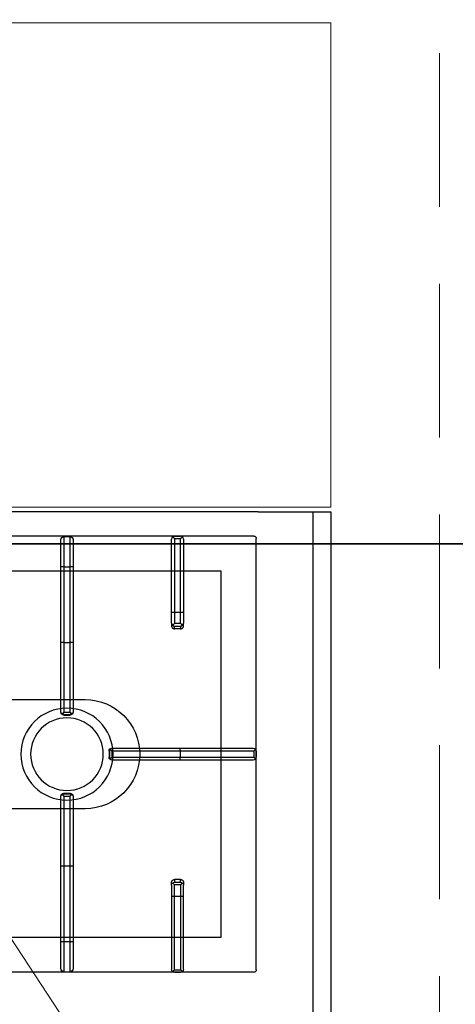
# Model space of a CAD drawing. Header units: millimetres. Extents: x -740 to 33545, y 5178 to 22494.
# Tile 87 of 250: x 9236 to 9272, y 10454 to 10535. Entities that reach past the tile are written whole.
import ezdxf

# ---------------------------------------------------------------- set-up
doc = ezdxf.new("R2010")
doc.units = ezdxf.units.MM
doc.header["$MEASUREMENT"] = 0
doc.linetypes.add('DASHED', pattern=[19.05, 12.7, -6.35])
doc.layers.get('Defpoints').update_dxf_attribs({"color": 252})
for name, color, linetype, lineweight in [('_IS_EKO_KS_podposadzkowa', 86, 'Continuous', 35), ('A_wyposaĹĽenie', 252, 'Continuous', 9), ('mebelki', 252, 'Continuous', 9), ('wymiarowanie', 252, 'Continuous', 9)]:
    doc.layers.add(name, color=color, linetype=linetype, lineweight=lineweight)
doc.layers.add('PQ_200_2D', color=252, linetype='Continuous')
doc.layers.add('PQ_204_2D', color=252, linetype='Continuous')
doc.styles.add('styl2', font='simplex.shx')
doc.dimstyles.new('Skala 1-50', dxfattribs={"dimtxt": 12, "dimasz": 5, "dimexe": 1, "dimexo": 1, "dimgap": 1.5, "dimtad": 1, "dimdec": 1, "dimrnd": 0.5, "dimtxsty": 'styl2', "dimblk": 'ARCHTICK', "dimcen": 5, "dimadec": 0, "dimazin": 0, "dimtfac": 1, "dimtdec": 1, "dimtmove": 1, "dimatfit": 3, "dimldrblk": 'ARCHTICK', "dimfxl": 0, "dimlwd": -1, "dimlwe": -1, "dimarcsym": 0})

# ---------------------------------------------------------------- blocks, each defined once
blk = doc.blocks.new('dfghbnj')
at = {"layer": 'PQ_200_2D', "color": 8}
for p, q in [((5168.38, -17660.72), (5168.38, -17005.72)), ((5168.38, -17660.72), (5168.38, -17720.72)), ((5168.38, -17720.72), (5968.38, -17720.72))]:
    blk.add_line(p, q, dxfattribs=at)
at = {"layer": 'PQ_204_2D', "color": 8}
for p, q in [((5188.38, -17657.22), (5188.38, -17091.22)), ((5548.38, -17657.22), (5548.38, -17091.22)), ((5213.69, -17497.97), (5191.19, -17497.97)), ((5213.69, -17500.47), (5213.69, -17497.97)), ((5276.14, -17497.97), (5213.69, -17497.97)), ((5333.27, -17497.97), (5276.14, -17497.97)), ((5333.69, -17497.97), (5333.27, -17497.97)), ((5335.64, -17499.87), (5335.64, -17506.06)), ((5401.11, -17499.87), (5401.11, -17506.06)), ((5403.48, -17497.97), (5403.06, -17497.97)), ((5460.62, -17497.97), (5403.48, -17497.97)), ((5523.06, -17497.97), (5460.62, -17497.97)), ((5523.06, -17497.97), (5523.06, -17500.47)), ((5545.56, -17497.97), (5523.06, -17497.97)), ((5188.69, -17500.47), (5188.69, -17505.47)), ((5188.69, -17500.47), (5213.69, -17500.47)), ((5213.69, -17505.47), (5188.69, -17505.47)), ((5191.19, -17507.97), (5213.69, -17507.97)), ((5213.69, -17500.47), (5213.69, -17505.47)), ((5213.69, -17500.47), (5276.19, -17500.47)), ((5213.69, -17507.97), (5213.69, -17505.47)), ((5276.19, -17505.47), (5213.69, -17505.47)), ((5213.69, -17507.97), (5276.14, -17507.97)), ((5276.14, -17507.97), (5333.27, -17507.97)), ((5276.19, -17500.47), (5276.19, -17505.47)), ((5276.19, -17500.47), (5333.83, -17500.47)), ((5333.83, -17505.47), (5276.19, -17505.47)), ((5333.27, -17507.97), (5333.69, -17507.97)), ((5333.83, -17500.47), (5333.83, -17505.47)), ((5335.74, -17500.47), (5335.74, -17505.47)), ((5335.74, -17500.47), (5336.19, -17500.47)), ((5336.19, -17505.47), (5335.74, -17505.47)), ((5336.19, -17500.47), (5336.19, -17505.47)), ((5400.56, -17500.47), (5400.56, -17505.47)), ((5400.56, -17500.47), (5401.01, -17500.47)), ((5401.01, -17505.47), (5400.56, -17505.47)), ((5401.01, -17500.47), (5401.01, -17505.47)), ((5402.92, -17500.47), (5402.92, -17505.47)), ((5402.92, -17500.47), (5460.56, -17500.47)), ((5460.56, -17505.47), (5402.92, -17505.47)), ((5403.06, -17507.97), (5403.48, -17507.97)), ((5403.48, -17507.97), (5460.62, -17507.97)), ((5460.56, -17500.47), (5460.56, -17505.47)), ((5460.56, -17500.47), (5523.06, -17500.47)), ((5523.06, -17505.47), (5460.56, -17505.47)), ((5460.62, -17507.97), (5523.06, -17507.97)), ((5523.06, -17500.47), (5523.06, -17505.47)), ((5523.06, -17500.47), (5548.06, -17500.47)), ((5523.06, -17505.47), (5523.06, -17507.97)), ((5548.06, -17505.47), (5523.06, -17505.47)), ((5523.06, -17507.97), (5545.56, -17507.97)), ((5548.06, -17500.47), (5548.06, -17505.47)), ((5363.38, -17540.15), (5363.38, -17540.57)), ((5363.38, -17540.57), (5363.38, -17596.46)), ((5365.88, -17537.65), (5370.88, -17537.65)), ((5365.88, -17538.1), (5365.88, -17537.65)), ((5365.88, -17538.1), (5370.88, -17538.1)), ((5365.88, -17540.01), (5370.88, -17540.01)), ((5365.88, -17596.4), (5365.88, -17540.01)), ((5370.88, -17537.65), (5370.88, -17538.1)), ((5370.88, -17540.01), (5370.88, -17596.4)), ((5373.38, -17540.57), (5373.38, -17540.15)), ((5373.38, -17596.46), (5373.38, -17540.57)), ((5251.14, -17589.22), (5190.85, -17589.22)), ((5260.28, -17589.22), (5251.14, -17589.22)), ((5260.28, -17589.22), (5262.42, -17589.22)), ((5476.47, -17589.22), (5474.34, -17589.22)), ((5476.47, -17589.22), (5485.62, -17589.22)), ((5485.62, -17589.22), (5545.9, -17589.22)), ((5188.38, -17591.72), (5188.38, -17596.72)), ((5188.38, -17591.72), (5188.38, -17596.72)), ((5190.37, -17591.72), (5190.37, -17596.72)), ((5190.37, -17591.72), (5251.19, -17591.72)), ((5251.19, -17596.72), (5190.37, -17596.72)), ((5251.19, -17591.72), (5251.19, -17596.72)), ((5251.19, -17591.72), (5260.39, -17591.72)), ((5260.39, -17596.72), (5251.19, -17596.72)), ((5260.39, -17596.72), (5260.39, -17591.72)), ((5264.85, -17591.72), (5262.75, -17591.72)), ((5262.75, -17591.72), (5262.75, -17596.72)), ((5262.75, -17596.72), (5264.85, -17596.72)), ((5264.85, -17596.72), (5264.85, -17591.72)), ((5363.38, -17596.46), (5363.38, -17656.74)), ((5365.88, -17596.4), (5370.88, -17596.4)), ((5365.88, -17657.22), (5365.88, -17596.4)), ((5370.88, -17596.4), (5370.88, -17657.22)), ((5373.38, -17656.74), (5373.38, -17596.46)), ((5471.9, -17596.72), (5471.9, -17591.72)), ((5471.9, -17591.72), (5474.01, -17591.72)), ((5474.01, -17596.72), (5471.9, -17596.72)), ((5474.01, -17591.72), (5474.01, -17596.72)), ((5485.56, -17591.72), (5476.36, -17591.72)), ((5476.36, -17596.72), (5476.36, -17591.72)), ((5476.36, -17596.72), (5485.56, -17596.72)), ((5485.56, -17591.72), (5485.56, -17596.72)), ((5546.38, -17591.72), (5485.56, -17591.72)), ((5485.56, -17596.72), (5546.38, -17596.72)), ((5546.38, -17591.72), (5546.38, -17596.72)), ((5548.38, -17591.72), (5548.38, -17596.72)), ((5548.38, -17591.72), (5548.38, -17596.72)), ((5190.85, -17599.22), (5251.14, -17599.22)), ((5251.14, -17599.22), (5260.28, -17599.22)), ((5262.42, -17599.22), (5260.28, -17599.22)), ((5474.34, -17599.22), (5476.47, -17599.22)), ((5485.62, -17599.22), (5476.47, -17599.22)), ((5545.9, -17599.22), (5485.62, -17599.22)), ((5546.38, -17659.22), (5190.37, -17659.22)), ((5365.88, -17657.22), (5370.88, -17657.22)), ((5365.88, -17659.22), (5370.88, -17659.22)), ((5365.88, -17659.22), (5370.88, -17659.22)), ((5168.38, -17705.72), (5968.38, -17705.72))]:
    blk.add_line(p, q, dxfattribs=at)
blk.add_lwpolyline([(5217.36, -17118.2), (5519.4, -17118.2), (5519.4, -17630.24), (5217.36, -17630.24)], close=True, dxfattribs=at)
blk.add_lwpolyline([(5323.38, -17389.22), (5323.38, -17517.97, 1), (5413.38, -17517.97), (5413.38, -17389.22)], format="xyb", dxfattribs=at)
for radius in [38, 30]:
    blk.add_circle((5368.38, -17502.97), radius, dxfattribs=at)
for centre, start, end in [((5191.19, -17500.47), 90, 180), ((5545.56, -17500.47), 0, 90), ((5191.19, -17505.47), 180, 270), ((5545.56, -17505.47), 270, 0)]:
    blk.add_arc(centre, 2.5, start, end, dxfattribs=at)
for centre, major_axis, ratio, start_param, end_param in [((5276.14, -17500.47), (0, 2.5), 0.02182, 4.712389, 6.283185), ((5333.27, -17500.47), (0, 2.5), 0.951091, -0.914364, 0), ((5333.69, -17500.47), (-2.5, 0), 0.99863, 3.141593, 4.712389), ((5332.27, -17500.47), (-3.47, 0), 0.720185, 3.141593, 3.380139), ((5403.06, -17500.47), (2.5, 0), 0.99863, 1.570796, 3.141593), ((5404.48, -17500.47), (3.47, 0), 0.720185, 2.903047, 3.141593), ((5403.48, -17500.47), (0, 2.5), 0.951091, 0, 0.914364), ((5460.62, -17500.47), (0, 2.5), 0.02182, 0, 1.570796), ((5276.14, -17505.47), (0, 2.5), 0.02182, 3.141593, 4.712389), ((5333.27, -17505.47), (0, 2.5), 0.951091, 3.141593, 4.055957), ((5333.69, -17505.47), (2.5, 0), 0.99863, 4.712389, 6.283185), ((5332.27, -17505.47), (3.47, 0), 0.720185, -0.238546, 0), ((5403.06, -17505.47), (-2.5, 0), 0.99863, 0, 1.570796), ((5404.48, -17505.47), (-3.47, 0), 0.720185, 0, 0.238546), ((5403.48, -17505.47), (0, 2.5), 0.951091, 2.227228, 3.141593), ((5460.62, -17505.47), (0, 2.5), 0.02182, 1.570796, 3.141593), ((5365.88, -17540.15), (0, 2.5), 0.99863, 0, 1.570796), ((5365.88, -17540.57), (-2.5, 0), 0.951091, -0.914364, 0), ((5370.88, -17540.15), (0, 2.5), 0.99863, -1.570796, 0), ((5370.88, -17540.57), (-2.5, 0), 0.951091, 3.141593, 4.055957), ((5476.47, -17591.72), (0, 2.5), 0.84544, 0, 0.894481), ((5485.62, -17591.72), (0, 2.5), 0.02182, 0, 1.570796), ((5545.9, -17591.72), (0, 2.5), 0.948965, -0.895145, 0), ((5365.88, -17596.46), (2.5, 0), 0.02182, 1.570796, 3.141593), ((5370.88, -17596.46), (2.5, 0), 0.02182, 0, 1.570796), ((5476.47, -17591.72), (1.92, 1.92), 0.8391, 1.592613, 2.268928), ((5476.47, -17596.72), (-1.92, 1.92), 0.8391, 0.872665, 1.54898), ((5476.47, -17591.72), (-2.5, 2.5), 0.02182, 0.872665, 1.54898), ((5476.47, -17596.72), (2.5, 2.5), 0.02182, 1.592613, 2.268928), ((5485.62, -17596.72), (0, 2.5), 0.02182, 1.570796, 3.141593), ((5476.47, -17596.72), (0, 2.5), 0.84544, 2.247111, 3.141593), ((5545.9, -17596.72), (0, 2.5), 0.948965, 3.141593, 4.036737), ((5190.38, -17657.21), (1.42, 1.42), 0.997265, 2.357564, 3.925621), ((5365.88, -17656.74), (2.5, 0), 0.948965, 3.141593, 4.036737), ((5370.88, -17656.74), (2.5, 0), 0.948965, -0.895145, 0), ((5546.37, -17657.21), (-1.42, 1.42), 0.997265, 2.357564, 3.925621)]:
    blk.add_ellipse(centre, major_axis=major_axis, ratio=ratio, start_param=start_param, end_param=end_param, dxfattribs=at)
at = {"layer": 'PQ_204_2D', "color": 8, "extrusion": (0, 0, -1)}
for centre, major_axis, ratio, start_param, end_param in [((5190.85, -17591.72), (0, 2.5), 0.948965, -0.895145, 0), ((5251.14, -17591.72), (0, 2.5), 0.02182, 0, 1.570796), ((5260.28, -17591.72), (0, 2.5), 0.84544, 0, 0.894481), ((5251.14, -17596.72), (0, 2.5), 0.02182, 1.570796, 3.141593), ((5260.28, -17591.72), (2.5, 2.5), 0.02182, 0.872665, 1.54898), ((5260.28, -17596.72), (-2.5, 2.5), 0.02182, 1.592613, 2.268928), ((5260.28, -17591.72), (-1.92, 1.92), 0.8391, 1.592613, 2.268928), ((5260.28, -17596.72), (1.92, 1.92), 0.8391, 0.872665, 1.54898), ((5190.85, -17596.72), (0, 2.5), 0.948965, 3.141593, 4.036737), ((5260.28, -17596.72), (0, 2.5), 0.84544, 2.247111, 3.141593)]:
    blk.add_ellipse(centre, major_axis=major_axis, ratio=ratio, start_param=start_param, end_param=end_param, dxfattribs=at)
at = {"layer": 'PQ_204_2D', "color": 8}
for points, knots in [([(5333.83, -17500.47), (5333.83, -17500.46), (5333.83, -17500.46), (5333.83, -17500.46), (5333.83, -17500.46), (5333.83, -17500.46), (5333.83, -17500.46), (5333.84, -17500.46), (5333.84, -17500.46), (5333.84, -17500.46), (5333.84, -17500.45), (5333.85, -17500.45), (5333.85, -17500.44), (5333.86, -17500.43), (5333.87, -17500.42), (5333.9, -17500.39), (5333.91, -17500.37), (5333.97, -17500.31), (5334.01, -17500.27), (5334.13, -17500.13), (5334.22, -17500.02), (5334.41, -17499.81), (5334.5, -17499.7), (5334.7, -17499.48), (5334.79, -17499.37), (5334.97, -17499.16), (5335.06, -17499.05), (5335.15, -17498.94)], [8.18857, 8.18857, 8.18857, 8.18857, 8.190334, 8.190334, 8.192098, 8.192098, 8.195626, 8.195626, 8.202682, 8.202682, 8.216794, 8.216794, 8.245018, 8.245018, 8.301466, 8.301466, 8.414361, 8.414361, 8.640152, 8.640152, 9.091733, 9.091733, 9.543315, 9.543315, 9.994896, 9.994896, 10.458359, 10.458359, 10.458359, 10.458359]), ([(5335.15, -17498.94), (5335.31, -17499.13), (5335.44, -17499.35), (5335.58, -17499.67), (5335.61, -17499.77), (5335.64, -17499.87)], [11.917214, 11.917214, 11.917214, 11.917214, 12.775852, 12.775852, 13.165698, 13.165698, 13.165698, 13.165698]), ([(5401.11, -17499.87), (5401.14, -17499.77), (5401.18, -17499.67), (5401.31, -17499.35), (5401.44, -17499.13), (5401.6, -17498.94)], [0.764042, 0.764042, 0.764042, 0.764042, 1.153889, 1.153889, 2.012527, 2.012527, 2.012527, 2.012527]), ([(5401.6, -17498.94), (5401.69, -17499.05), (5401.78, -17499.16), (5401.96, -17499.37), (5402.06, -17499.48), (5402.25, -17499.7), (5402.34, -17499.81), (5402.53, -17500.02), (5402.62, -17500.13), (5402.74, -17500.27), (5402.78, -17500.31), (5402.84, -17500.37), (5402.86, -17500.39), (5402.88, -17500.42), (5402.89, -17500.43), (5402.9, -17500.44), (5402.91, -17500.45), (5402.91, -17500.45), (5402.91, -17500.46), (5402.92, -17500.46), (5402.92, -17500.46), (5402.92, -17500.46), (5402.92, -17500.46), (5402.92, -17500.46), (5402.92, -17500.46), (5402.92, -17500.46), (5402.92, -17500.46), (5402.92, -17500.47)], [5.918781, 5.918781, 5.918781, 5.918781, 6.382244, 6.382244, 6.833826, 6.833826, 7.285407, 7.285407, 7.736989, 7.736989, 7.96278, 7.96278, 8.075675, 8.075675, 8.132123, 8.132123, 8.160346, 8.160346, 8.174458, 8.174458, 8.181514, 8.181514, 8.185042, 8.185042, 8.186806, 8.186806, 8.18857, 8.18857, 8.18857, 8.18857]), ([(5335.15, -17506.99), (5335.06, -17506.88), (5334.97, -17506.77), (5334.79, -17506.56), (5334.7, -17506.45), (5334.5, -17506.23), (5334.41, -17506.12), (5334.22, -17505.91), (5334.13, -17505.8), (5334.01, -17505.67), (5333.97, -17505.62), (5333.91, -17505.56), (5333.9, -17505.54), (5333.87, -17505.51), (5333.86, -17505.5), (5333.85, -17505.49), (5333.85, -17505.48), (5333.84, -17505.48), (5333.84, -17505.48), (5333.84, -17505.47), (5333.84, -17505.47), (5333.83, -17505.47), (5333.83, -17505.47), (5333.83, -17505.47), (5333.83, -17505.47), (5333.83, -17505.47), (5333.83, -17505.47), (5333.83, -17505.47)], [5.918265, 5.918265, 5.918265, 5.918265, 6.381728, 6.381728, 6.833309, 6.833309, 7.284891, 7.284891, 7.736472, 7.736472, 7.962263, 7.962263, 8.075158, 8.075158, 8.131606, 8.131606, 8.15983, 8.15983, 8.173942, 8.173942, 8.180998, 8.180998, 8.184526, 8.184526, 8.18629, 8.18629, 8.188054, 8.188054, 8.188054, 8.188054]), ([(5335.64, -17506.06), (5335.61, -17506.16), (5335.58, -17506.26), (5335.44, -17506.58), (5335.31, -17506.8), (5335.15, -17506.99)], [0.764042, 0.764042, 0.764042, 0.764042, 1.153889, 1.153889, 2.012527, 2.012527, 2.012527, 2.012527]), ([(5401.6, -17506.99), (5401.44, -17506.8), (5401.31, -17506.58), (5401.18, -17506.26), (5401.14, -17506.16), (5401.11, -17506.06)], [11.917214, 11.917214, 11.917214, 11.917214, 12.775852, 12.775852, 13.165698, 13.165698, 13.165698, 13.165698]), ([(5402.92, -17505.47), (5402.92, -17505.47), (5402.92, -17505.47), (5402.92, -17505.47), (5402.92, -17505.47), (5402.92, -17505.47), (5402.92, -17505.47), (5402.92, -17505.47), (5402.92, -17505.47), (5402.91, -17505.48), (5402.91, -17505.48), (5402.91, -17505.48), (5402.9, -17505.49), (5402.89, -17505.5), (5402.88, -17505.51), (5402.86, -17505.54), (5402.84, -17505.56), (5402.78, -17505.62), (5402.74, -17505.67), (5402.62, -17505.8), (5402.53, -17505.91), (5402.34, -17506.12), (5402.25, -17506.23), (5402.06, -17506.45), (5401.96, -17506.56), (5401.78, -17506.77), (5401.69, -17506.88), (5401.6, -17506.99)], [8.188054, 8.188054, 8.188054, 8.188054, 8.189818, 8.189818, 8.191582, 8.191582, 8.19511, 8.19511, 8.202166, 8.202166, 8.216278, 8.216278, 8.244501, 8.244501, 8.300949, 8.300949, 8.413844, 8.413844, 8.639635, 8.639635, 9.091217, 9.091217, 9.542798, 9.542798, 9.99438, 9.99438, 10.457843, 10.457843, 10.457843, 10.457843]), ([(5364.35, -17538.69), (5364.54, -17538.53), (5364.76, -17538.4), (5365.13, -17538.24), (5365.28, -17538.2), (5365.58, -17538.13), (5365.73, -17538.11), (5365.88, -17538.1)], [11.914788, 11.914788, 11.914788, 11.914788, 12.773425, 12.773425, 13.35037, 13.35037, 13.927314, 13.927314, 13.927314, 13.927314]), ([(5365.88, -17540.01), (5365.88, -17540.01), (5365.87, -17540.01), (5365.87, -17540.01), (5365.87, -17540.01), (5365.87, -17540.01), (5365.87, -17540.01), (5365.87, -17540.01), (5365.87, -17540), (5365.87, -17540), (5365.86, -17540), (5365.86, -17539.99), (5365.85, -17539.99), (5365.84, -17539.98), (5365.83, -17539.97), (5365.8, -17539.95), (5365.78, -17539.93), (5365.72, -17539.87), (5365.68, -17539.83), (5365.54, -17539.71), (5365.43, -17539.62), (5365.22, -17539.43), (5365.11, -17539.34), (5364.89, -17539.15), (5364.78, -17539.05), (5364.57, -17538.87), (5364.46, -17538.78), (5364.35, -17538.69)], [8.18747, 8.18747, 8.18747, 8.18747, 8.189233, 8.189233, 8.190997, 8.190997, 8.194524, 8.194524, 8.201577, 8.201577, 8.215685, 8.215685, 8.2439, 8.2439, 8.300331, 8.300331, 8.413192, 8.413192, 8.638915, 8.638915, 9.09036, 9.09036, 9.541804, 9.541804, 9.993249, 9.993249, 10.456684, 10.456684, 10.456684, 10.456684]), ([(5370.88, -17538.1), (5371.02, -17538.11), (5371.17, -17538.13), (5371.47, -17538.2), (5371.62, -17538.24), (5371.99, -17538.4), (5372.21, -17538.53), (5372.4, -17538.69)], [0, 0, 0, 0, 0.576945, 0.576945, 1.153889, 1.153889, 2.012527, 2.012527, 2.012527, 2.012527]), ([(5372.4, -17538.69), (5372.29, -17538.78), (5372.18, -17538.87), (5371.97, -17539.05), (5371.86, -17539.15), (5371.64, -17539.34), (5371.53, -17539.43), (5371.32, -17539.62), (5371.21, -17539.71), (5371.08, -17539.83), (5371.03, -17539.87), (5370.97, -17539.93), (5370.95, -17539.95), (5370.92, -17539.97), (5370.91, -17539.98), (5370.9, -17539.99), (5370.89, -17539.99), (5370.89, -17540), (5370.89, -17540), (5370.88, -17540), (5370.88, -17540.01), (5370.88, -17540.01), (5370.88, -17540.01), (5370.88, -17540.01), (5370.88, -17540.01), (5370.88, -17540.01), (5370.88, -17540.01), (5370.88, -17540.01)], [5.917739, 5.917739, 5.917739, 5.917739, 6.381174, 6.381174, 6.832619, 6.832619, 7.284064, 7.284064, 7.735508, 7.735508, 7.961231, 7.961231, 8.074092, 8.074092, 8.130523, 8.130523, 8.158738, 8.158738, 8.172846, 8.172846, 8.179899, 8.179899, 8.183426, 8.183426, 8.18519, 8.18519, 8.186953, 8.186953, 8.186953, 8.186953]), ([(5262.42, -17589.22), (5262.57, -17589.22), (5262.73, -17589.23), (5263.04, -17589.29), (5263.2, -17589.34), (5263.5, -17589.47), (5263.64, -17589.55), (5263.91, -17589.73), (5264.03, -17589.84), (5264.25, -17590.06), (5264.35, -17590.18), (5264.53, -17590.46), (5264.6, -17590.6), (5264.73, -17590.91), (5264.77, -17591.07), (5264.84, -17591.4), (5264.85, -17591.56), (5264.85, -17591.72)], [3.776921, 3.776921, 3.776921, 3.776921, 4.248957, 4.248957, 4.720993, 4.720993, 5.193029, 5.193029, 5.665065, 5.665065, 6.135831, 6.135831, 6.606596, 6.606596, 7.077361, 7.077361, 7.548126, 7.548126, 7.548126, 7.548126]), ([(5474.34, -17589.22), (5474.18, -17589.22), (5474.03, -17589.23), (5473.71, -17589.29), (5473.56, -17589.34), (5473.26, -17589.47), (5473.11, -17589.55), (5472.85, -17589.73), (5472.72, -17589.84), (5472.51, -17590.06), (5472.41, -17590.18), (5472.23, -17590.46), (5472.15, -17590.6), (5472.02, -17590.91), (5471.98, -17591.07), (5471.92, -17591.4), (5471.9, -17591.56), (5471.9, -17591.72)], [3.776921, 3.776921, 3.776921, 3.776921, 4.248957, 4.248957, 4.720993, 4.720993, 5.193029, 5.193029, 5.665065, 5.665065, 6.135831, 6.135831, 6.606596, 6.606596, 7.077361, 7.077361, 7.548126, 7.548126, 7.548126, 7.548126]), ([(5188.38, -17591.72), (5188.38, -17591.57), (5188.4, -17591.42), (5188.47, -17591.12), (5188.52, -17590.97), (5188.68, -17590.58), (5188.82, -17590.36), (5189, -17590.15)], [0, 0, 0, 0, 0.576945, 0.576945, 1.153889, 1.153889, 2.068716, 2.068716, 2.068716, 2.068716]), ([(5189, -17598.28), (5188.82, -17598.08), (5188.68, -17597.85), (5188.52, -17597.46), (5188.47, -17597.31), (5188.4, -17597.01), (5188.38, -17596.86), (5188.38, -17596.72)], [11.858599, 11.858599, 11.858599, 11.858599, 12.773425, 12.773425, 13.35037, 13.35037, 13.927314, 13.927314, 13.927314, 13.927314]), ([(5189, -17590.15), (5189.17, -17590.36), (5189.37, -17590.58), (5189.71, -17590.97), (5189.84, -17591.12), (5190.11, -17591.42), (5190.25, -17591.57), (5190.37, -17591.72)], [11.858599, 11.858599, 11.858599, 11.858599, 12.773425, 12.773425, 13.35037, 13.35037, 13.927314, 13.927314, 13.927314, 13.927314]), ([(5190.37, -17596.72), (5190.25, -17596.86), (5190.11, -17597.01), (5189.84, -17597.31), (5189.71, -17597.46), (5189.37, -17597.85), (5189.17, -17598.08), (5189, -17598.28)], [0, 0, 0, 0, 0.576945, 0.576945, 1.153889, 1.153889, 2.068716, 2.068716, 2.068716, 2.068716]), ([(5264.85, -17596.72), (5264.85, -17596.87), (5264.84, -17597.03), (5264.77, -17597.36), (5264.73, -17597.52), (5264.6, -17597.83), (5264.53, -17597.97), (5264.35, -17598.25), (5264.25, -17598.37), (5264.03, -17598.59), (5263.91, -17598.7), (5263.64, -17598.88), (5263.5, -17598.96), (5263.2, -17599.09), (5263.04, -17599.14), (5262.73, -17599.2), (5262.57, -17599.22), (5262.42, -17599.22)], [15.096253, 15.096253, 15.096253, 15.096253, 15.567018, 15.567018, 16.037783, 16.037783, 16.508548, 16.508548, 16.979314, 16.979314, 17.45135, 17.45135, 17.923386, 17.923386, 18.395422, 18.395422, 18.867458, 18.867458, 18.867458, 18.867458]), ([(5471.9, -17596.72), (5471.9, -17596.87), (5471.92, -17597.03), (5471.98, -17597.36), (5472.02, -17597.52), (5472.15, -17597.83), (5472.23, -17597.97), (5472.41, -17598.25), (5472.51, -17598.37), (5472.72, -17598.59), (5472.85, -17598.7), (5473.11, -17598.88), (5473.26, -17598.96), (5473.56, -17599.09), (5473.71, -17599.14), (5474.03, -17599.2), (5474.18, -17599.22), (5474.34, -17599.22)], [15.096253, 15.096253, 15.096253, 15.096253, 15.567018, 15.567018, 16.037783, 16.037783, 16.508548, 16.508548, 16.979314, 16.979314, 17.45135, 17.45135, 17.923386, 17.923386, 18.395422, 18.395422, 18.867458, 18.867458, 18.867458, 18.867458]), ([(5547.76, -17590.15), (5547.58, -17590.36), (5547.38, -17590.58), (5547.04, -17590.97), (5546.91, -17591.12), (5546.64, -17591.42), (5546.51, -17591.57), (5546.38, -17591.72)], [11.858599, 11.858599, 11.858599, 11.858599, 12.773425, 12.773425, 13.35037, 13.35037, 13.927314, 13.927314, 13.927314, 13.927314]), ([(5546.38, -17596.72), (5546.51, -17596.86), (5546.64, -17597.01), (5546.91, -17597.31), (5547.04, -17597.46), (5547.38, -17597.85), (5547.58, -17598.08), (5547.76, -17598.28)], [0, 0, 0, 0, 0.576945, 0.576945, 1.153889, 1.153889, 2.068716, 2.068716, 2.068716, 2.068716]), ([(5548.38, -17591.72), (5548.37, -17591.57), (5548.35, -17591.42), (5548.28, -17591.12), (5548.23, -17590.97), (5548.07, -17590.58), (5547.93, -17590.36), (5547.76, -17590.15)], [0, 0, 0, 0, 0.576945, 0.576945, 1.153889, 1.153889, 2.068716, 2.068716, 2.068716, 2.068716]), ([(5547.76, -17598.28), (5547.93, -17598.08), (5548.07, -17597.85), (5548.23, -17597.46), (5548.28, -17597.31), (5548.35, -17597.01), (5548.37, -17596.86), (5548.38, -17596.72)], [11.858599, 11.858599, 11.858599, 11.858599, 12.773425, 12.773425, 13.35037, 13.35037, 13.927314, 13.927314, 13.927314, 13.927314]), ([(5364.31, -17658.6), (5364.52, -17658.42), (5364.74, -17658.22), (5365.13, -17657.88), (5365.28, -17657.75), (5365.58, -17657.48), (5365.73, -17657.35), (5365.88, -17657.22)], [11.858599, 11.858599, 11.858599, 11.858599, 12.773425, 12.773425, 13.35037, 13.35037, 13.927314, 13.927314, 13.927314, 13.927314]), ([(5365.88, -17659.22), (5365.73, -17659.21), (5365.58, -17659.19), (5365.28, -17659.12), (5365.13, -17659.07), (5364.74, -17658.91), (5364.52, -17658.77), (5364.31, -17658.6)], [0, 0, 0, 0, 0.576945, 0.576945, 1.153889, 1.153889, 2.068716, 2.068716, 2.068716, 2.068716]), ([(5370.88, -17657.22), (5371.02, -17657.35), (5371.17, -17657.48), (5371.47, -17657.75), (5371.62, -17657.88), (5372.01, -17658.22), (5372.24, -17658.42), (5372.44, -17658.6)], [0, 0, 0, 0, 0.576945, 0.576945, 1.153889, 1.153889, 2.068716, 2.068716, 2.068716, 2.068716]), ([(5372.44, -17658.6), (5372.24, -17658.77), (5372.01, -17658.91), (5371.62, -17659.07), (5371.47, -17659.12), (5371.17, -17659.19), (5371.02, -17659.21), (5370.88, -17659.22)], [11.858599, 11.858599, 11.858599, 11.858599, 12.773425, 12.773425, 13.35037, 13.35037, 13.927314, 13.927314, 13.927314, 13.927314])]:
    blk.add_open_spline(points, degree=3, knots=knots, dxfattribs=at)
blk = doc.blocks.new('_ArchTick')
at = {"color": 0, "linetype": 'ByBlock', "const_width": 0.15}
blk.add_lwpolyline([(-0.5, -0.5), (0.5, 0.5)], dxfattribs=at)
blk = doc.blocks.new('*D2199')
at = {"layer": 'Defpoints', "color": 0}
for p in [(8932.185, 10460.603), (9368.185, 10460.603), (9368.185, 10449.072)]:
    blk.add_point(p, dxfattribs=at)
at = {"layer": 'wymiarowanie', "color": 0}
for p, q in [((8932.185, 10454.072), (8932.185, 10448.072)), ((9368.185, 10454.072), (9368.185, 10448.072)), ((8932.185, 10449.072), (9368.185, 10449.072))]:
    blk.add_line(p, q, dxfattribs=at)
at = {"layer": 'wymiarowanie', "color": 0, "xscale": 5, "yscale": 5, "zscale": 5, "rotation": 180}
blk.add_blockref('_ArchTick', (8932.185, 10449.072), dxfattribs=at)
at = {"layer": 'wymiarowanie', "color": 0, "xscale": 5, "yscale": 5, "zscale": 5}
blk.add_blockref('_ArchTick', (9368.185, 10449.072), dxfattribs=at)
at = {"layer": 'wymiarowanie', "color": 0, "insert": (9150.185, 10456.872), "char_height": 12, "attachment_point": 5, "style": 'styl2'}
blk.add_mtext('436', dxfattribs=at)

msp = doc.modelspace()

# ---------------------------------------------------------------- linework, layer by layer
at = {"layer": '_IS_EKO_KS_podposadzkowa'}
msp.add_line((9319.669, 10492.006), (9025.306, 10492.006), dxfattribs=at)
at = {"layer": 'A_wyposaĹĽenie', "linetype": 'DASHED'}
msp.add_line((9270.185, 10405.523), (9090.185, 10680.023), dxfattribs=at)
msp.add_lwpolyline([(9090.185, 10405.523), (9270.185, 10405.523), (9270.211, 10680.023), (9090.185, 10680.023)], close=True, dxfattribs=at)
at = {"layer": 'mebelki'}
msp.add_lwpolyline([(9100.185, 10495.023), (9261.235, 10495.023), (9261.235, 10535.023), (9100.185, 10535.023)], close=True, dxfattribs=at)

# ---------------------------------------------------------------- block references
at = {"layer": 'A_wyposaĹĽenie', "xscale": -0.09999999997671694, "yscale": 0.09999999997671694, "zscale": 0.1, "rotation": 90}
msp.add_blockref('dfghbnj', (7489.164, 11011.478), dxfattribs=at)

# ---------------------------------------------------------------- dimensions: what is measured, and where the dimension line sits
at = {"layer": 'wymiarowanie'}
dim = msp.add_linear_dim(base=(9368.185, 10449.072), p1=(8932.185, 10460.603), p2=(9368.185, 10460.603), dimstyle='Skala 1-50', dxfattribs=at)
dim.commit()
dim.dimension.update_dxf_attribs({"geometry": '*D2199', "text_midpoint": (9150.185, 10456.872)})

doc.saveas('drawing.dxf')
